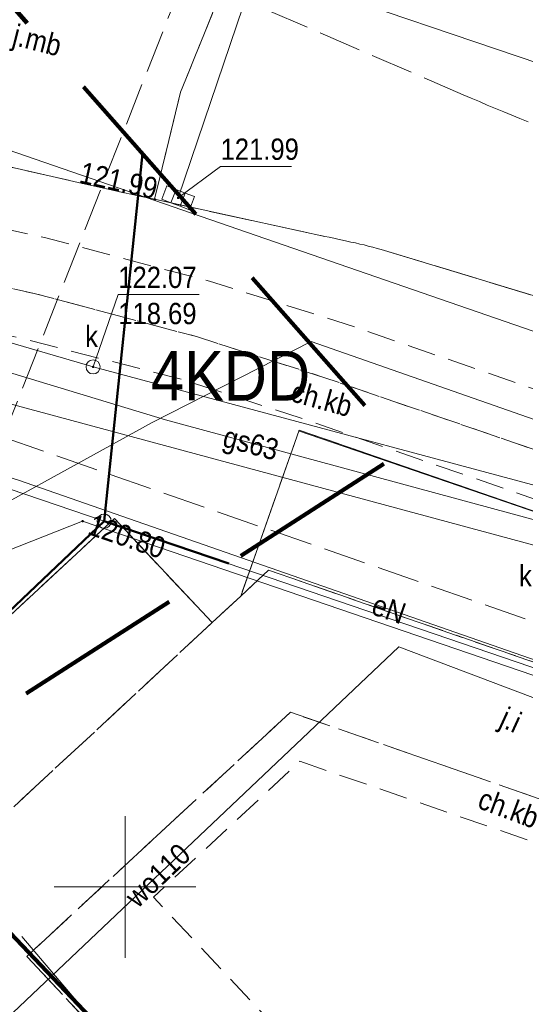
# Model space of a CAD drawing. Extents: x 0 to 6443539, y 0 to 5655063.
# Tile 21 of 64: x 6440846 to 6440864, y 5654946 to 5654981. Entities that reach past the tile are written whole.
import ezdxf
from ezdxf.enums import TextEntityAlignment as Align

# ---------------------------------------------------------------- set-up
doc = ezdxf.new("R2010")
doc.units = 0
doc.header["$MEASUREMENT"] = 0
for name, pattern in [('1.0_0.5', [1.5, 1, -0.5]), ('1.5_0.5', [2, 1.5, -0.5]), ('2', [0.9, 0.6, -0.3]), ('219-500', [0]), ('PRZER3-1', [4, 3, -1])]:
    doc.linetypes.add(name, pattern=pattern)
doc.layers.get('0').update_dxf_attribs({"color": 2, "linetype": 'CONTINUOUS', "lineweight": 5})
for name, color, linetype in [('202-punkt graniczny', 7, 'CONTINUOUS'), ('218-kontur użytku gruntowego', 7, 'CONTINUOUS'), ('219-działka ewidencyjna', 7, 'CONTINUOUS'), ('chodnik', 7, 'CONTINUOUS'), ('chodnik-Atr17', 7, 'CONTINUOUS'), ('droga dla rowerów', 7, 'CONTINUOUS'), ('jezdnia', 7, 'CONTINUOUS'), ('jezdnia-Atr17', 7, 'CONTINUOUS'), ('kratka ściekowa', 7, 'CONTINUOUS'), ('krawężnik', 7, 'CONTINUOUS'), ('obszar utwardzony', 7, 'CONTINUOUS'), ('obszar utwardzony-Atr17', 7, 'CONTINUOUS'), ('pikieta sztuczna', 7, 'CONTINUOUS'), ('pikieta sztuczna-Atr2', 7, 'CONTINUOUS'), ('przewód elektroenergetyczny podziemny', 7, 'CONTINUOUS'), ('przewód elektroenergetyczny podziemny-Atr1', 7, 'CONTINUOUS'), ('przewód gazowy', 7, 'CONTINUOUS'), ('przewód gazowy-Atr1', 7, 'CONTINUOUS'), ('przewód kanalizacyjny', 7, 'CONTINUOUS'), ('przewód telekomunikacyjny podziemny - ob. projektowany', 7, 'CONTINUOUS'), ('przewód wodociągowy', 7, 'CONTINUOUS'), ('przewód wodociągowy-Atr1', 7, 'CONTINUOUS'), ('rzedna', 7, 'CONTINUOUS'), ('rzedna-Atr2', 7, 'CONTINUOUS'), ('rzedna-Atr3', 7, 'CONTINUOUS'), ('właz do komory lub kanału - okrągły', 7, 'CONTINUOUS'), ('właz do komory lub kanału - okrągły-Atr17', 7, 'CONTINUOUS'), ('Zakres', 7, 'CONTINUOUS')]:
    doc.layers.add(name, color=color, linetype=linetype)
doc.layers.add('z - MPZT', color=121, linetype='PRZER3-1', lineweight=18)
doc.styles.add('MapaZas', font='geodezja.shx', dxfattribs={"width": 0.9})
doc.linetypes.add('OLZ', pattern='A,3,-1,[36,msgB.shx,S=0.008,R=0,X=-0.5,Y=0],3', length=7)

# ---------------------------------------------------------------- blocks, each defined once
blk = doc.blocks.new('202')
at = {"color": 0, "linetype": 'Continuous', "lineweight": 0}
blk.add_circle((0, 0), 0.25, dxfattribs=at)
blk = doc.blocks.new('US22')
at = {"color": 0, "linetype": 'Continuous', "lineweight": 13}
blk.add_circle((0, 0), 0.25, dxfattribs=at)
blk = doc.blocks.new('PW01')
at = {"linetype": 'Continuous', "lineweight": 13}
h = blk.add_hatch(color=0, dxfattribs=at)
edge = h.paths.add_edge_path()
edge.add_arc((0, 0), 0.045, 0, 360)
blk = doc.blocks.new('US05')
at = {"color": 0, "linetype": 'Continuous', "lineweight": 13}
for p, q in [((-0.525, -0.25), (-0.525, 0.25)), ((-0.525, 0.25), (-0.175, 0.25)), ((-0.175, -0.25), (-0.175, 0.25)), ((-0.175, 0.25), (0.175, 0.25)), ((0.175, -0.25), (0.175, 0.25)), ((0.175, 0.25), (0.525, 0.25)), ((0.525, -0.25), (0.525, 0.25)), ((-0.525, -0.25), (-0.175, -0.25)), ((-0.175, -0.25), (0.175, -0.25)), ((0.175, -0.25), (0.525, -0.25))]:
    blk.add_line(p, q, dxfattribs=at)

msp = doc.modelspace()

# ---------------------------------------------------------------- linework, layer by layer
at = {"color": 0, "lineweight": 13}
for p, q in [((6440850, 5654947.5), (6440850, 5654952.5)), ((6440850, 5654947.5), (6440850, 5654952.5)), ((6440847.5, 5654950), (6440852.5, 5654950)), ((6440847.5, 5654950), (6440852.5, 5654950))]:
    msp.add_line(p, q, dxfattribs=at)
at = {"layer": '218-kontur użytku gruntowego', "color": 3, "linetype": 'Continuous', "lineweight": 13, "flags": 128}
for points in [[(6440849.26, 5654962.9), (6440836.25, 5654950.54)], [(6440836.25, 5654950.54), (6440849.26, 5654962.9)], [(6440882.26, 5654951.64), (6440849.26, 5654962.9)], [(6440849.26, 5654962.9), (6440882.26, 5654951.64)]]:
    msp.add_lwpolyline(points, dxfattribs=at)
at = {"layer": '219-działka ewidencyjna', "color": 3, "linetype": '219-500', "lineweight": 13, "flags": 128}
for points in [[(6440849.26, 5654962.9), (6440805.67, 5654977.72)], [(6440849.26, 5654962.9), (6440836.25, 5654950.54)], [(6440849.26, 5654962.9), (6440882.26, 5654951.64)]]:
    msp.add_lwpolyline(points, dxfattribs=at)
at = {"layer": 'chodnik', "color": 7, "linetype": '1.0_0.5', "lineweight": 13, "flags": 128}
for points in [[(6440833.57, 5654971.19), (6440834.94, 5654970.74), (6440836.44, 5654971.39), (6440840.87, 5654970.55), (6440846.38, 5654969.34), (6440852.04, 5654967.89), (6440856.21, 5654966.53), (6440873.8, 5654960.44), (6440876.28, 5654959.62), (6440877.1, 5654958.26), (6440877.94, 5654960.8), (6440857.01, 5654967.97), (6440852.52, 5654969.41), (6440846.79, 5654970.93), (6440841.19, 5654972.18), (6440836.86, 5654972.99), (6440835.51, 5654972.81), (6440834.43, 5654972.27)], [(6440861.08, 5654932.03), (6440864.53, 5654935.25), (6440851, 5654949.64), (6440856.17, 5654954.43), (6440867.92, 5654950.37), (6440873.92, 5654944.04), (6440877.94, 5654947.8), (6440882.04, 5654943.48), (6440878.02, 5654939.63), (6440878.93, 5654938.65), (6440880.01, 5654939.66), (6440884, 5654935.4), (6440882.93, 5654934.4), (6440888.04, 5654928.93), (6440889.2, 5654930.01), (6440889.44, 5654929.75), (6440892.15, 5654932.68), (6440893.16, 5654934.11), (6440878.18, 5654950.11), (6440873.98, 5654946.13), (6440868.68, 5654951.7), (6440855.83, 5654956.16), (6440846.53, 5654947.55)]]:
    msp.add_lwpolyline(points, close=True, dxfattribs=at)
at = {"layer": 'droga dla rowerów', "color": 7, "linetype": '1.0_0.5', "lineweight": 13, "flags": 128}
msp.add_lwpolyline([(6440835.63, 5654977.89), (6440833.71, 5654978.34), (6440824.28, 5654951.19), (6440824.51, 5654950.88), (6440824.83, 5654950.48), (6440824.99, 5654950.27), (6440825.15, 5654950.08), (6440825.32, 5654949.88), (6440825.49, 5654949.69), (6440825.65, 5654949.48), (6440825.82, 5654949.29), (6440826, 5654949.1), (6440826.16, 5654948.9), (6440826.32, 5654948.72), (6440826.34, 5654948.72), (6440827.21, 5654947.71), (6440826.57, 5654949.22), (6440826.39, 5654950.67), (6440826.67, 5654952), (6440827.47, 5654954.34), (6440833.02, 5654970.31), (6440833.57, 5654971.19), (6440834.43, 5654972.27), (6440835.51, 5654972.81), (6440836.86, 5654972.99), (6440841.19, 5654972.18), (6440846.79, 5654970.93), (6440852.52, 5654969.41), (6440857.01, 5654967.97), (6440877.94, 5654960.8), (6440878.41, 5654962.74), (6440857.77, 5654969.86), (6440852.98, 5654971.36), (6440847.16, 5654972.9), (6440841.3, 5654974.17), (6440836.93, 5654974.99), (6440835.94, 5654975.66), (6440835.43, 5654976.62)], close=True, dxfattribs=at)
at = {"layer": 'jezdnia', "color": 7, "linetype": '1.5_0.5', "lineweight": 13, "flags": 128}
for points in [[(6440853.41, 5654981.62), (6440853.18, 5654981.71), (6440852.94, 5654981.82), (6440852.72, 5654981.92), (6440852.26, 5654982.13), (6440852.03, 5654982.24), (6440851.8, 5654982.35), (6440851.56, 5654982.45), (6440851.34, 5654982.56), (6440851.11, 5654982.66), (6440850.88, 5654982.77), (6440850.65, 5654982.88), (6440850.42, 5654982.99), (6440850.2, 5654983.09), (6440849.97, 5654983.19), (6440849.74, 5654983.31), (6440849.51, 5654983.41), (6440849.28, 5654983.53), (6440849.06, 5654983.63), (6440839.9, 5654987.26), (6440839.05, 5654987.55), (6440837.22, 5654988.24), (6440834.24, 5654989.36), (6440833.35, 5654989.68), (6440832.47, 5654990.08), (6440832.07, 5654990.28), (6440831.68, 5654990.51), (6440831.31, 5654990.74), (6440830.94, 5654991.01), (6440830.6, 5654991.3), (6440830.26, 5654991.59), (6440829.95, 5654991.91), (6440829.66, 5654992.24), (6440829.38, 5654992.6), (6440829.12, 5654992.96), (6440828.88, 5654993.34), (6440828.67, 5654993.73), (6440828.47, 5654994.13), (6440828.3, 5654994.55), (6440828.14, 5654994.96), (6440828.02, 5654995.39), (6440827.68, 5654996.98), (6440816.3, 5655010.93), (6440815.78, 5655011.01), (6440815.17, 5655011.17), (6440814.58, 5655011.38), (6440814.34, 5655011.45), (6440814.09, 5655011.53), (6440813.85, 5655011.6), (6440813.6, 5655011.67), (6440813.11, 5655011.8), (6440812.86, 5655011.85), (6440812.63, 5655011.91), (6440812.13, 5655012.01), (6440811.88, 5655012.06), (6440811.38, 5655012.14), (6440811.13, 5655012.17), (6440810.88, 5655012.21), (6440810.62, 5655012.24), (6440810.37, 5655012.27), (6440810.12, 5655012.29), (6440809.87, 5655012.31), (6440809.62, 5655012.33), (6440809.36, 5655012.34), (6440809.11, 5655012.36), (6440808.6, 5655012.38), (6440808.35, 5655012.38), (6440808.1, 5655012.38), (6440807.84, 5655012.37), (6440807.59, 5655012.37), (6440807.34, 5655012.36), (6440807.09, 5655012.35), (6440806.58, 5655012.31), (6440806.33, 5655012.29), (6440806.08, 5655012.26), (6440805.83, 5655012.24), (6440805.58, 5655012.2), (6440805.33, 5655012.17), (6440805.08, 5655012.13), (6440804.83, 5655012.09), (6440804.58, 5655012.04), (6440804.32, 5655011.99), (6440804.08, 5655011.95), (6440803.83, 5655011.89), (6440803.58, 5655011.84), (6440803.34, 5655011.78), (6440803.09, 5655011.72), (6440802.37, 5655011.51), (6440802.12, 5655011.43), (6440801.4, 5655011.2), (6440800.93, 5655011.02), (6440800.69, 5655010.93), (6440799.76, 5655010.53), (6440799.53, 5655010.42), (6440799.3, 5655010.32), (6440799.07, 5655010.2), (6440798.85, 5655010.09), (6440798.63, 5655009.97), (6440798.4, 5655009.85), (6440798.18, 5655009.73), (6440797.96, 5655009.6), (6440797.75, 5655009.47), (6440797.52, 5655009.34), (6440797.31, 5655009.21), (6440797.1, 5655009.07), (6440796.89, 5655008.93), (6440796.67, 5655008.79), (6440796.47, 5655008.65), (6440796.26, 5655008.5), (6440796.06, 5655008.35), (6440795.85, 5655008.2), (6440795.66, 5655008.04), (6440795.46, 5655007.88), (6440795.27, 5655007.73), (6440795.06, 5655007.56), (6440794.87, 5655007.4), (6440794.69, 5655007.24), (6440794.49, 5655007.06), (6440794.31, 5655006.89), (6440794.13, 5655006.72), (6440793.94, 5655006.54), (6440793.76, 5655006.36), (6440793.59, 5655006.19), (6440793.41, 5655006), (6440793.24, 5655005.82), (6440793.07, 5655005.64), (6440792.89, 5655005.44), (6440792.73, 5655005.25), (6440792.31, 5655004.57), (6440791.85, 5655003.92), (6440791.34, 5655003.31), (6440790.8, 5655002.72), (6440790.22, 5655002.17), (6440789.6, 5655001.66), (6440787.99, 5654986.22), (6440788.29, 5654985.8), (6440788.54, 5654985.35), (6440788.75, 5654984.88), (6440788.9, 5654984.4), (6440789.01, 5654983.89), (6440800.29, 5654973.52), (6440800.54, 5654973.47), (6440800.79, 5654973.42), (6440801.04, 5654973.35), (6440801.28, 5654973.27), (6440801.51, 5654973.18), (6440801.75, 5654973.08), (6440801.98, 5654972.97), (6440802.2, 5654972.84), (6440802.42, 5654972.71), (6440802.62, 5654972.56), (6440802.83, 5654972.41), (6440803.21, 5654972.08), (6440803.39, 5654971.9), (6440803.56, 5654971.71), (6440803.71, 5654971.51), (6440803.87, 5654971.31), (6440804.01, 5654971.1), (6440804.14, 5654970.88), (6440804.26, 5654970.65), (6440804.37, 5654970.42), (6440804.47, 5654970.19), (6440806.35, 5654964.91), (6440810.26, 5654966.31), (6440810.2, 5654966.56), (6440810.13, 5654966.8), (6440810.08, 5654967.05), (6440809.95, 5654967.55), (6440809.91, 5654967.8), (6440809.85, 5654968.05), (6440809.8, 5654968.3), (6440809.75, 5654968.55), (6440809.71, 5654968.81), (6440809.66, 5654969.06), (6440809.62, 5654969.31), (6440809.58, 5654969.56), (6440809.54, 5654969.81), (6440809.5, 5654970.07), (6440809.47, 5654970.32), (6440809.44, 5654970.57), (6440809.4, 5654970.83), (6440809.38, 5654971.08), (6440809.36, 5654971.3), (6440809.39, 5654971.51), (6440809.56, 5654971.92), (6440809.7, 5654972.09), (6440809.87, 5654972.22), (6440810.06, 5654972.32), (6440810.27, 5654972.39), (6440810.49, 5654972.41), (6440810.7, 5654972.4), (6440810.91, 5654972.34), (6440811.11, 5654972.23), (6440811.29, 5654972.1), (6440811.53, 5654971.74), (6440811.61, 5654971.54), (6440811.75, 5654970.81), (6440811.9, 5654970.08), (6440812.07, 5654969.34), (6440812.24, 5654968.62), (6440812.43, 5654967.9), (6440812.62, 5654967.17), (6440812.83, 5654966.45), (6440816.39, 5654967.19), (6440816.34, 5654967.96), (6440816.34, 5654968.22), (6440816.35, 5654968.73), (6440816.36, 5654968.99), (6440816.4, 5654969.5), (6440816.46, 5654970), (6440816.6, 5654970.76), (6440816.72, 5654971.26), (6440816.95, 5654972), (6440817.13, 5654972.47), (6440817.24, 5654972.7), (6440817.35, 5654972.94), (6440817.47, 5654973.17), (6440817.59, 5654973.38), (6440817.86, 5654973.83), (6440818, 5654974.05), (6440818.15, 5654974.27), (6440818.29, 5654974.47), (6440818.45, 5654974.68), (6440818.6, 5654974.88), (6440818.76, 5654975.08), (6440818.94, 5654975.28), (6440819.1, 5654975.47), (6440819.27, 5654975.66), (6440819.46, 5654975.84), (6440819.64, 5654976.03), (6440819.82, 5654976.21), (6440820.41, 5654976.7), (6440820.82, 5654977.03), (6440821.02, 5654977.17), (6440821.23, 5654977.32), (6440821.46, 5654977.47), (6440821.67, 5654977.6), (6440821.89, 5654977.73), (6440822.11, 5654977.86), (6440822.35, 5654977.98), (6440822.57, 5654978.1), (6440822.8, 5654978.21), (6440823.03, 5654978.32), (6440823.27, 5654978.42), (6440823.51, 5654978.52), (6440823.75, 5654978.62), (6440823.99, 5654978.7), (6440824.24, 5654978.78), (6440824.48, 5654978.85), (6440824.73, 5654978.93), (6440824.99, 5654978.99), (6440825.24, 5654979.05), (6440825.49, 5654979.1), (6440825.74, 5654979.15), (6440825.99, 5654979.19), (6440826.25, 5654979.23), (6440826.5, 5654979.27), (6440826.76, 5654979.29), (6440827.02, 5654979.32), (6440827.28, 5654979.34), (6440827.54, 5654979.35), (6440827.8, 5654979.35), (6440828.06, 5654979.36), (6440828.32, 5654979.35), (6440828.59, 5654979.35), (6440828.85, 5654979.32), (6440829.11, 5654979.31), (6440829.37, 5654979.28), (6440829.63, 5654979.25), (6440829.72, 5654979.24), (6440830.63, 5654979.04), (6440833.71, 5654978.34), (6440835.63, 5654977.89), (6440836.52, 5654977.67), (6440844.58, 5654975.7), (6440847.43, 5654975.05), (6440848.5, 5654974.81), (6440849.55, 5654974.57), (6440850.62, 5654974.34), (6440851.04, 5654974.25), (6440851.96, 5654978.03)], [(6440888.7, 5654944.7), (6440883.91, 5654949.84), (6440883.71, 5654950.08), (6440883.52, 5654950.33), (6440883.35, 5654950.58), (6440883.18, 5654950.84), (6440883.03, 5654951.11), (6440882.89, 5654951.39), (6440882.76, 5654951.68), (6440882.65, 5654951.96), (6440882.55, 5654952.26), (6440882.46, 5654952.56), (6440882.39, 5654952.86), (6440882.33, 5654953.16), (6440882.29, 5654953.47), (6440882.26, 5654953.78), (6440882.25, 5654953.89), (6440882.24, 5654954.01), (6440882.24, 5654954.12), (6440882.23, 5654954.23), (6440882.23, 5654954.35), (6440882.23, 5654954.46), (6440882.24, 5654954.57), (6440882.24, 5654954.69), (6440882.25, 5654954.8), (6440882.26, 5654954.91), (6440882.27, 5654955.02), (6440882.29, 5654955.14), (6440882.3, 5654955.25), (6440882.32, 5654955.36), (6440882.37, 5654955.77), (6440882.57, 5654956.43), (6440883.31, 5654958.88), (6440877.94, 5654960.8), (6440877.1, 5654958.26), (6440876.94, 5654957.95), (6440876.82, 5654957.73), (6440876.68, 5654957.52), (6440876.3, 5654956.92), (6440876.05, 5654956.74), (6440875.67, 5654956.4), (6440875.47, 5654956.25), (6440875.27, 5654956.1), (6440875.05, 5654955.97), (6440874.83, 5654955.85), (6440874.61, 5654955.73), (6440874.32, 5654955.61), (6440873.96, 5654955.49), (6440873.72, 5654955.43), (6440873.41, 5654955.36), (6440873.1, 5654955.32), (6440872.48, 5654955.29), (6440872.16, 5654955.31), (6440871.85, 5654955.35), (6440855.06, 5654961.17), (6440854.08, 5654960.26), (6440853.07, 5654959.32), (6440839.81, 5654947.01), (6440841.73, 5654944.92), (6440852.74, 5654933.23), (6440853.28, 5654932.67), (6440850.54, 5654930.15), (6440850.39, 5654930.02), (6440850.24, 5654929.9), (6440850.08, 5654929.78), (6440849.91, 5654929.67), (6440849.75, 5654929.56), (6440849.57, 5654929.46), (6440849.4, 5654929.37), (6440849.22, 5654929.28), (6440849.04, 5654929.2), (6440848.85, 5654929.13), (6440848.67, 5654929.07), (6440848.48, 5654929.01), (6440848.28, 5654928.96), (6440848.09, 5654928.92), (6440847.73, 5654928.87), (6440847.37, 5654928.84), (6440847.01, 5654928.84), (6440846.65, 5654928.86), (6440846.29, 5654928.9), (6440845.94, 5654928.97), (6440845.59, 5654929.06), (6440845.24, 5654929.17), (6440844.91, 5654929.31), (6440844.58, 5654929.47), (6440844.27, 5654929.64), (6440843.97, 5654929.84), (6440843.68, 5654930.06), (6440853.4, 5654919.55), (6440853.19, 5654919.89), (6440853, 5654920.25), (6440852.84, 5654920.62), (6440852.7, 5654921), (6440852.59, 5654921.38), (6440852.51, 5654921.78), (6440852.45, 5654922.17), (6440852.42, 5654922.58), (6440852.42, 5654922.98), (6440852.44, 5654923.38), (6440852.49, 5654923.79), (6440852.57, 5654924.17), (6440852.68, 5654924.56), (6440852.89, 5654924.94), (6440853.11, 5654925.32), (6440853.35, 5654925.68), (6440853.59, 5654926.04), (6440853.86, 5654926.39), (6440853.95, 5654926.51), (6440856.73, 5654929.03), (6440857.08, 5654928.69), (6440858.42, 5654929.56), (6440861.08, 5654932.03), (6440846.53, 5654947.55), (6440855.83, 5654956.16), (6440868.68, 5654951.7), (6440873.98, 5654946.13), (6440878.18, 5654950.11), (6440893.16, 5654934.11), (6440896.14, 5654936.76)]]:
    msp.add_lwpolyline(points, close=True, dxfattribs=at)
at = {"layer": 'jezdnia', "color": 7, "linetype": '1.5_0.5', "lineweight": 13}
for points in [[(6440864.22, 5654976.98), (6440863.93, 5654977.1), (6440863.64, 5654977.22), (6440863.36, 5654977.33), (6440863.07, 5654977.45), (6440862.78, 5654977.57), (6440862.5, 5654977.7), (6440862.21, 5654977.82), (6440861.93, 5654977.94), (6440853.41, 5654981.62), (6440851.96, 5654978.03), (6440851.04, 5654974.25)], [(6440851.04, 5654974.25), (6440857.05, 5654972.94), (6440857.2, 5654972.91), (6440857.36, 5654972.88), (6440857.51, 5654972.85), (6440857.67, 5654972.81), (6440857.82, 5654972.78), (6440857.97, 5654972.74), (6440858.13, 5654972.71), (6440858.28, 5654972.67), (6440858.43, 5654972.64), (6440858.58, 5654972.6), (6440858.74, 5654972.56), (6440858.89, 5654972.52), (6440859.04, 5654972.48), (6440874.89, 5654967.68), (6440875.74, 5654967.31), (6440888.85, 5654963.05), (6440889.41, 5654962.87), (6440889.54, 5654962.83), (6440907.184, 5654956.971)]]:
    msp.add_lwpolyline(points, dxfattribs=at)
at = {"layer": 'krawężnik', "color": 7, "linetype": 'Continuous', "lineweight": 13, "flags": 128}
for points in [[(6440830.63, 5654979.04), (6440833.71, 5654978.34), (6440835.63, 5654977.89), (6440836.52, 5654977.67), (6440844.58, 5654975.7), (6440847.43, 5654975.05)], [(6440851.04, 5654974.25), (6440850.62, 5654974.34), (6440849.55, 5654974.57), (6440848.5, 5654974.81), (6440847.43, 5654975.05)], [(6440848.09, 5654928.92), (6440837.19, 5654940.8), (6440841.73, 5654944.92), (6440839.81, 5654947.01), (6440839.63, 5654947.2), (6440839.14, 5654947.79), (6440836.4, 5654950.72), (6440849.62, 5654962.99), (6440853.07, 5654959.32), (6440854.08, 5654960.26), (6440856.14, 5654966.11), (6440873.54, 5654960.11)], [(6440856.12, 5654966.09), (6440873.57, 5654960.1)]]:
    msp.add_lwpolyline(points, dxfattribs=at)
at = {"layer": 'krawężnik', "color": 7, "linetype": 'Continuous', "lineweight": 13}
msp.add_lwpolyline([(6440907.185, 5654956.97), (6440889.54, 5654962.83), (6440888.85, 5654963.05), (6440875.74, 5654967.31), (6440874.89, 5654967.68), (6440859.04, 5654972.48), (6440858.89, 5654972.52), (6440858.74, 5654972.56), (6440858.58, 5654972.6), (6440858.43, 5654972.64), (6440858.28, 5654972.67), (6440858.13, 5654972.71), (6440857.97, 5654972.74), (6440857.82, 5654972.78), (6440857.67, 5654972.81), (6440857.51, 5654972.85), (6440857.36, 5654972.88), (6440857.2, 5654972.91), (6440857.05, 5654972.94), (6440851.04, 5654974.25)], dxfattribs=at)
at = {"layer": 'obszar utwardzony', "color": 7, "linetype": '1.5_0.5', "lineweight": 13, "flags": 128}
for points in [[(6440871.85, 5654955.35), (6440873.54, 5654960.11), (6440856.14, 5654966.11), (6440854.08, 5654960.26), (6440855.06, 5654961.17)], [(6440849.62, 5654962.99), (6440836.4, 5654950.72), (6440839.14, 5654947.79), (6440839.63, 5654947.2), (6440839.81, 5654947.01), (6440853.07, 5654959.32)]]:
    msp.add_lwpolyline(points, close=True, dxfattribs=at)
at = {"layer": 'przewód elektroenergetyczny podziemny', "color": 1, "linetype": 'Continuous', "lineweight": 13, "flags": 128}
for points in [[(6440839.89, 5654964.09), (6440838.12, 5654964.73), (6440837.55, 5654964.92), (6440838.19, 5654966.85), (6440846.24, 5654964.34), (6440872.37, 5654955.25), (6440880.44, 5654980.38)], [(6440835.32, 5654958.96), (6440835.91, 5654958.59), (6440838.13, 5654958.1), (6440845.66, 5654963.46), (6440850.95, 5654966.38), (6440856.57, 5654969.23), (6440866.12, 5654965.9)]]:
    msp.add_lwpolyline(points, dxfattribs=at)
at = {"layer": 'przewód elektroenergetyczny podziemny', "color": 1, "linetype": 'Continuous', "lineweight": 13}
msp.add_lwpolyline([(6440839.6, 5654959.4), (6440848.5, 5654962.9), (6440869.37, 5654955.76), (6440914.06, 5654940.56), (6440927.222, 5654936.046)], dxfattribs=at)
at = {"layer": 'przewód gazowy', "color": 40, "linetype": 'Continuous', "lineweight": 13, "flags": 128}
msp.add_lwpolyline([(6440828.56, 5654975), (6440828.95, 5654974.73), (6440832.93, 5654972.08), (6440851.42, 5654966.47), (6440878.54, 5654959.13), (6440877.92, 5654956.8), (6440877.84, 5654952.24), (6440878.24, 5654950.13), (6440878.89, 5654948.88)], dxfattribs=at)
at = {"layer": 'przewód kanalizacyjny', "color": 34, "linetype": 'Continuous', "lineweight": 13, "flags": 128}
for points in [[(6440851.87, 5654974.3), (6440854.63, 5654982.43), (6440877.7, 5654974.61)], [(6440816.79, 5654977.7), (6440848.87, 5654968.34), (6440890.06, 5654957.29), (6440901.47, 5654954.14)], [(6440895.98, 5654953.54), (6440835.38, 5654969.88)], [(6440853.27, 5654940.11), (6440846.36, 5654948.25)]]:
    msp.add_lwpolyline(points, dxfattribs=at)
at = {"layer": 'przewód telekomunikacyjny podziemny - ob. projektowany', "color": 30, "linetype": '1.5_0.5', "lineweight": 13, "flags": 128}
msp.add_lwpolyline([(6440833.6, 5655002.1), (6440853.64, 5654986.03), (6440845.7, 5654965.86)], dxfattribs=at)
at = {"layer": 'przewód telekomunikacyjny podziemny - ob. projektowany', "color": 30, "linetype": '1.5_0.5', "lineweight": 13}
msp.add_lwpolyline([(6440829.51, 5654947.79), (6440845.7, 5654965.86), (6440923.85, 5654938.69), (6440925.062, 5654938.302)], dxfattribs=at)
at = {"layer": 'przewód wodociągowy', "color": 5, "linetype": 'Continuous', "lineweight": 13}
msp.add_lwpolyline([(6440839.16, 5654977.77), (6440839.66, 5654978.14), (6440881.93, 5654963.54), (6440893.99, 5654959.39), (6440894.29, 5654959.39), (6440901.91, 5654956.71), (6440910.23, 5654953.79)], dxfattribs=at)
at = {"layer": 'przewód wodociągowy', "color": 5, "linetype": 'Continuous', "lineweight": 13, "flags": 128}
msp.add_lwpolyline([(6440842.3, 5654942.06), (6440842.63, 5654942.34), (6440859.66, 5654958.47), (6440877.61, 5654951.69), (6440879.33, 5654949.59)], dxfattribs=at)
at = {"layer": 'rzedna-Atr2', "color": 34, "lineweight": 13, "flags": 128}
msp.add_lwpolyline([(6440851.87, 5654974.3), (6440853.37, 5654975.41), (6440855.868, 5654975.41)], dxfattribs=at)
at = {"layer": 'rzedna-Atr2', "color": 7, "lineweight": 13, "flags": 128}
msp.add_lwpolyline([(6440848.87, 5654968.34), (6440849.76, 5654970.89), (6440852.614, 5654970.89)], dxfattribs=at)
at = {"layer": 'z - MPZT', "linetype": 'Continuous', "lineweight": 50}
for points in [[(6440849.26, 5654962.9), (6440850.614, 5654975.859)], [(6440853.654, 5654961.401), (6440849.26, 5654962.9), (6440836.25, 5654950.54), (6440857.26, 5654928.18), (6440891.967, 5654891.24)]]:
    msp.add_lwpolyline(points, dxfattribs=at)
at = {"layer": 'Zakres', "color": 6, "linetype": '2', "lineweight": 100, "ltscale": 10, "flags": 128}
msp.add_lwpolyline([(6440816.83, 5655014.07), (6440755.45, 5654971.03), (6440849.66, 5654865.39), (6440897.27, 5654894.48), (6440841.17, 5654953.39), (6440859.87, 5654965.39)], close=True, dxfattribs=at)

# ---------------------------------------------------------------- block references
at = {"layer": '202-punkt graniczny', "color": 3, "linetype": 'Continuous', "lineweight": 13}
msp.add_blockref('202', (6440849.26, 5654962.9), dxfattribs=at)
at = {"layer": 'kratka ściekowa', "color": 34, "linetype": 'Continuous', "lineweight": 13, "rotation": 339.04}
msp.add_blockref('US05', (6440851.87, 5654974.3), dxfattribs=at)
at = {"layer": 'pikieta sztuczna', "color": 7, "linetype": 'Continuous', "lineweight": 13}
msp.add_blockref('PW01', (6440851.04, 5654974.25), dxfattribs=at)
at = {"layer": 'rzedna', "color": 34, "linetype": 'Continuous', "lineweight": 13}
for p in [(6440851.87, 5654974.3), (6440848.87, 5654968.34)]:
    msp.add_blockref('PW01', p, dxfattribs=at)
at = {"layer": 'rzedna', "color": 1, "linetype": 'Continuous', "lineweight": 13}
msp.add_blockref('PW01', (6440848.5, 5654962.9), dxfattribs=at)
at = {"layer": 'właz do komory lub kanału - okrągły', "color": 7, "linetype": 'Continuous', "lineweight": 13}
msp.add_blockref('US22', (6440848.87, 5654968.34), dxfattribs=at)

# ---------------------------------------------------------------- texts
at = {"layer": 'chodnik-Atr17', "color": 7, "lineweight": 13, "style": 'MapaZas', "width": 0.9}
for rotation, p in [(344.577, (6440855.8, 5654967.14)), (339.527, (6440862.39, 5654952.8))]:
    msp.add_text('ch.kb', height=0.75, rotation=rotation, dxfattribs=at).set_placement(p)
at = {"layer": 'jezdnia-Atr17', "color": 7, "lineweight": 13, "style": 'MapaZas', "width": 0.9}
for s, rotation, p in [('j.mb', 345.685, (6440846.9, 5654979.86)), ('j.i', 335.358, (6440863.61, 5654955.89))]:
    msp.add_text(s, height=0.75, rotation=rotation, dxfattribs=at).set_placement(p, align=Align.MIDDLE_CENTER)
at = {"layer": 'obszar utwardzony-Atr17', "color": 7, "lineweight": 13, "style": 'MapaZas', "width": 0.9}
msp.add_text('kb', height=0.75, dxfattribs=at).set_placement((6440863.9, 5654960.6))
at = {"layer": 'pikieta sztuczna-Atr2', "color": 7, "lineweight": 13, "style": 'MapaZas', "width": 0.9}
msp.add_text('121.99', height=0.75, rotation=347.54, dxfattribs=at).set_placement((6440851.04, 5654974.25), align=Align.RIGHT)
at = {"layer": 'przewód elektroenergetyczny podziemny-Atr1', "color": 1, "lineweight": 13, "style": 'MapaZas', "width": 0.9}
msp.add_text('eN', height=0.75, rotation=340.818, dxfattribs=at).set_placement((6440859.31, 5654959.8), align=Align.MIDDLE_CENTER)
at = {"layer": 'przewód gazowy-Atr1', "color": 40, "lineweight": 13, "style": 'MapaZas', "width": 0.9}
msp.add_text('gs63', height=0.75, rotation=344.859, dxfattribs=at).set_placement((6440854.44, 5654965.65), align=Align.MIDDLE_CENTER)
at = {"layer": 'przewód wodociągowy-Atr1', "color": 5, "lineweight": 13, "style": 'MapaZas', "width": 0.9}
msp.add_text('wo110', height=0.75, rotation=43.445, dxfattribs=at).set_placement((6440851.15, 5654950.41), align=Align.MIDDLE_CENTER)
at = {"layer": 'rzedna-Atr2', "color": 34, "lineweight": 13, "style": 'MapaZas', "width": 0.9}
msp.add_text('121.99', height=0.75, dxfattribs=at).set_placement((6440853.37, 5654975.418), align=Align.BOTTOM_LEFT)
at = {"layer": 'rzedna-Atr2', "color": 7, "lineweight": 13, "style": 'MapaZas', "width": 0.9}
msp.add_text('122.07', height=0.75, dxfattribs=at).set_placement((6440849.76, 5654970.897), align=Align.BOTTOM_LEFT)
at = {"layer": 'rzedna-Atr2', "color": 1, "lineweight": 13, "style": 'MapaZas', "width": 0.9}
msp.add_text('120.80', height=0.75, rotation=341.113, dxfattribs=at).set_placement((6440848.76, 5654962.81), align=Align.MIDDLE_LEFT)
at = {"layer": 'rzedna-Atr3', "color": 7, "lineweight": 13, "style": 'MapaZas', "width": 0.9}
msp.add_text('118.69', height=0.75, dxfattribs=at).set_placement((6440849.76, 5654969.622), align=Align.BOTTOM_LEFT)
at = {"layer": 'właz do komory lub kanału - okrągły-Atr17', "color": 7, "lineweight": 13, "style": 'MapaZas', "width": 0.9}
msp.add_text('k', height=0.75, dxfattribs=at).set_placement((6440848.59, 5654969.04))
at = {"layer": 'z - MPZT', "linetype": 'OLZ', "lineweight": 35, "style": 'MapaZas', "width": 0.9}
msp.add_text('4KDD', height=1.75, rotation=359.9598, dxfattribs=at).set_placement((6440853.718, 5654968.029), align=Align.MIDDLE)

doc.saveas('drawing.dxf')
